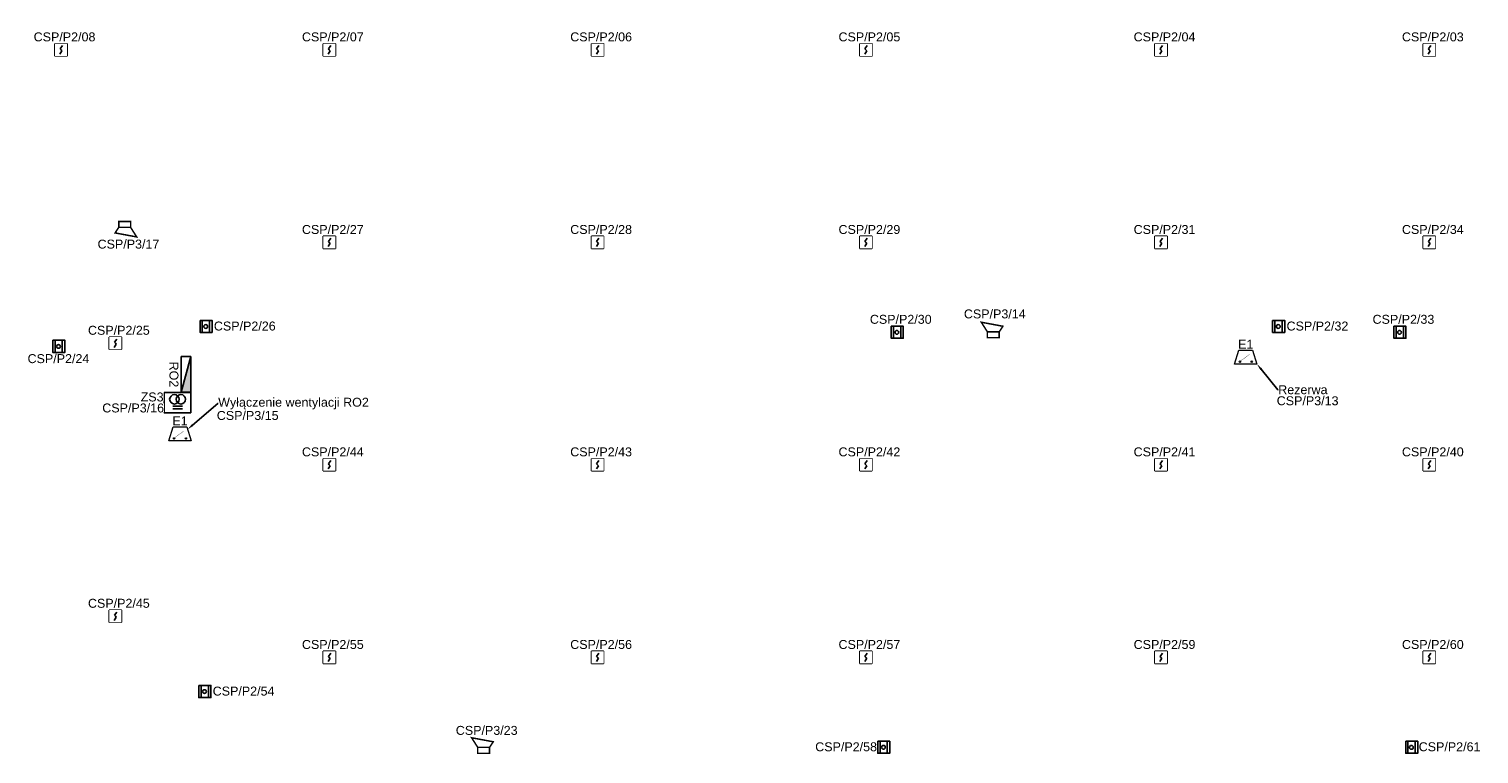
# Model space of a CAD drawing. Header units: millimetres. Extents: x 31144 to 89436, y 19352 to 26645.
# Tile 14 of 16: x 79719 to 82962, y 21390 to 23011. Entities that reach past the tile are written whole.
import ezdxf
from ezdxf import colors
from ezdxf.entities.mleader import LeaderData, LeaderLine
from ezdxf.enums import TextEntityAlignment as Align
from ezdxf.math import Vec2, Vec3

# ---------------------------------------------------------------- set-up
doc = ezdxf.new("R2010")
doc.units = ezdxf.units.MM
doc.header["$MEASUREMENT"] = 0
for name, color, linetype in [('! PT Rozdzielnice', 5, 'Continuous'), ('! PT SAP Czujki', 1, 'Continuous'), ('! PT SAP Moduły', 96, 'Continuous'), ('! PT SAP ROP', 1, 'Continuous'), ('! PT SAP Sygnalizatory', 6, 'Continuous'), ('!PT SSP ADRESY', 1, 'Continuous'), ('SSP_zasilacze_MERAWEX', 5, 'Continuous')]:
    doc.layers.add(name, color=color, linetype=linetype)
doc.styles.add('ARIAL', font='arial.ttf')

# ---------------------------------------------------------------- blocks, each defined once
blk = doc.blocks.new('SAP Czujka Optyczna')
blk.add_lwpolyline([(-270, 270), (0, 270), (0, 0), (-270, 0)], close=True)
blk.add_wipeout([(0, 270), (-270, 270), (-270, 0), (0, 0)])
for p, q in [((-162, 41), (-114, 115)), ((-104, 228), (-156, 156)), ((-156, 156), (-135, 135)), ((-114, 115), (-135, 135))]:
    blk.add_line(p, q)
blk = doc.blocks.new('SAP ROP')
blk.add_wipeout([(-270, 270), (-270, 0), (0, 0), (0, 270)])
blk.add_lwpolyline([(-270, 270), (-270, 0), (0, 0), (0, 270)], close=True)
at = {"flags": 128}
blk.add_lwpolyline([(-219, 0), (-219, 270), (-57, 270), (-57, 0), (-219, 0)], dxfattribs=at)
blk.add_circle((-143, 133), 42.1)
blk = doc.blocks.new('SAP Sygnalizator Wew')
at = {"const_width": 33.2}
for points in [[(-401, 347), (82, 257), (0, 133), (-265, 133)], [(-265, 133), (0, 133), (0, 0), (-265, 0)]]:
    blk.add_lwpolyline(points, close=True, dxfattribs=at)
blk = doc.blocks.new('Rozdzielnica m')
blk.add_hatch(color=256).paths.add_polyline_path([(40, 21.2), (-40, 21.2), (40, 0)])
blk.add_lwpolyline([(40, 0), (-40, 21.2)])
blk.add_lwpolyline([(-40, 21.2), (40, 21.2), (40, 0), (-40, 0)], close=True)
at = {"color": 7}
blk.add_attdef('NAZWA', (10.4, 31.2), '', height=20, dxfattribs=at)
blk = doc.blocks.new('SAP Moduł')
at = {"linetype": 'Continuous', "lineweight": 13}
for p, q in [((-500, 0), (-402, 310)), ((-402, 310), (-98, 310)), ((-98, 310), (0, 0))]:
    blk.add_line(p, q, dxfattribs=at)
blk.add_lwpolyline([(0, 0), (0, 0), (-500, 0)], dxfattribs=at)
at = {"linetype": 'ByBlock', "lineweight": 60, "const_width": 7.1}
blk.add_lwpolyline([(-372, 66), (-170, 214)], dxfattribs=at)
at = {"linetype": 'Continuous', "lineweight": 13}
for centre in [(-382, 54), (-117, 54)]:
    blk.add_circle(centre, 15.1, dxfattribs=at)
at = {"style": 'ARIAL', "flags": 8}
blk.add_attdef('NAZWA', text='', height=200, dxfattribs=at).set_placement((-250, 343), align=Align.CENTER)
blk = doc.blocks.new('SKD_ZASILACZ')
for p, q in [((-0.402, 0.149), (-0.188, 0.149)), ((-0.402, 0.091), (-0.188, 0.091))]:
    blk.add_line(p, q)
blk.add_lwpolyline([(-0.595, 0.456), (0, 0.456), (0, 0), (-0.595, 0)], close=True)
for centre in [(-0.367, 0.301), (-0.222, 0.301)]:
    blk.add_circle(centre, 0.105)

msp = doc.modelspace()

# ---------------------------------------------------------------- block references
at = {"layer": '! PT Rozdzielnice'}
ref = msp.add_blockref('Rozdzielnica m', (80059.7, 22238.4), dxfattribs=dict(at, rotation=270))
ref.add_attrib('NAZWA', 'RO2', dxfattribs={"layer": '0', "color": 7, "height": 20, "rotation": 270, "style": 'ARIAL'}).set_placement((80033.5, 22238.3), align=Align.CENTER)
at = {"layer": '! PT SAP Czujki', "xscale": 0.1, "yscale": 0.1, "zscale": 0.1}
for p in [(79804.4, 22950.8), (80404.4, 22950.8), (81004.4, 22950.8), (81604.4, 22950.8), (82264.4, 22950.8), (82864.4, 22950.8), (80404.4, 22520.2), (81004.4, 22520.2), (81604.4, 22520.2), (82264.4, 22520.2), (82864.4, 22520.2), (79925.9, 22294.7), (80404.4, 22022.8), (81004.4, 22022.8), (81604.4, 22022.8), (82264.4, 22022.8), (82864.4, 22022.8), (79925.9, 21684.3), (80404.4, 21592.2), (81004.4, 21592.2), (81604.4, 21592.2), (82264.4, 21592.2), (82864.4, 21592.2)]:
    msp.add_blockref('SAP Czujka Optyczna', p, dxfattribs=at)
at = {"layer": '! PT SAP Moduły', "xscale": 0.1, "yscale": 0.1, "zscale": 0.1}
for p in [(82465.5, 22261.5), (80082, 22090)]:
    msp.add_blockref('SAP Moduł', p, dxfattribs=at).add_auto_attribs({'NAZWA': 'E1'})
at = {"layer": '! PT SAP ROP', "xscale": 0.1, "yscale": 0.1, "zscale": 0.1}
for p in [(80128.8, 22332.2), (81674.6, 22319.2), (82527.6, 22332.2), (82798.7, 22319.2), (79799.5, 22287.7), (80126.1, 21515.9), (81644.4, 21391.2), (82825.1, 21391.1)]:
    msp.add_blockref('SAP ROP', p, dxfattribs=at)
at = {"layer": '! PT SAP Sygnalizatory', "xscale": 0.1, "yscale": 0.1, "zscale": 0.1, "rotation": 180}
msp.add_blockref('SAP Sygnalizator Wew', (79920.1, 22580.5), dxfattribs=at)
at = {"layer": '! PT SAP Sygnalizatory', "xscale": 0.1, "yscale": 0.1, "zscale": 0.1}
for p in [(81889.1, 22320.4), (80749.3, 21391.2)]:
    msp.add_blockref('SAP Sygnalizator Wew', p, dxfattribs=at)
at = {"layer": 'SSP_zasilacze_MERAWEX', "xscale": 100, "yscale": 100, "zscale": 100}
msp.add_blockref('SKD_ZASILACZ', (80081.1, 22152.6), dxfattribs=at)

# ---------------------------------------------------------------- texts
at = {"layer": '!PT SSP ADRESY', "color": 6, "insert": (82578.8, 22169.2), "char_height": 20, "attachment_point": 8, "style": 'ARIAL', "bg_fill": 3, "box_fill_scale": 1, "bg_fill_color": 256, "bg_fill_true_color": 13158600, "bg_fill_transparency": 0}
msp.add_mtext('CSP/P3/13', dxfattribs=at)

# ---------------------------------------------------------------- leaders
ml = msp.add_multileader_mtext('Standard')
ml.set_content('Wyłączenie wentylacji RO2', color=256, style='ARIAL')
ml.set_leader_properties()
ml.build(insert=Vec2(0, 0))
ml.multileader.update_dxf_attribs({"dogleg_length": 0.8, "arrow_head_size": 15})
ctx = ml.context
ctx.base_point, ctx.char_height, ctx.arrow_head_size, ctx.landing_gap_size, ctx.plane_origin = Vec3(80142.2, 22173.3), 20, 15, 0.2, Vec3(76081.7, 21973.4)
notes = []
notes.append((ctx, [(0, (1, 1, 0), (80141.4, 22173.3), (1, 0), 0.8, [(0, [(80073.9, 22115.5), (80141.4, 22173.3), (80141.4, 22173.3)], 0, [])])]))
ctx.mtext.insert, ctx.mtext.width = Vec3(80142.4, 22186.2), 348.911
for ctx, leaders in notes:
    for number, flags, end, landing, length, lines in leaders:
        leader = LeaderData()
        leader.index, (leader.has_last_leader_line, leader.has_dogleg_vector, leader.attachment_direction) = number, flags
        leader.last_leader_point, leader.dogleg_vector, leader.dogleg_length = Vec3(end), Vec3(landing), length
        for number, points, colour, breaks in lines:
            line = LeaderLine()
            line.index, line.vertices, line.color, line.breaks = number, Vec3.list(points), colors.encode_raw_color(colour), breaks
            leader.lines.append(line)
        ctx.leaders.append(leader)

# ---------------------------------------------------------------- next in the draw order: texts
at = {"layer": '!PT SSP ADRESY', "char_height": 20, "attachment_point": 8, "style": 'ARIAL', "bg_fill": 3, "box_fill_scale": 1, "bg_fill_color": 256, "bg_fill_true_color": 13158600, "bg_fill_transparency": 0}
for s, insert in [('CSP/P2/08', (79798.8, 22982.9)), ('CSP/P2/07', (80398.8, 22982.9)), ('CSP/P2/06', (80998.8, 22982.9)), ('CSP/P2/05', (81598.8, 22982.9)), ('CSP/P2/04', (82258.8, 22982.9)), ('CSP/P2/03', (82858.8, 22982.9)), ('CSP/P2/27', (80398.8, 22552.2)), ('CSP/P2/28', (80998.8, 22552.2)), ('CSP/P2/29', (81598.8, 22552.2)), ('CSP/P2/31', (82258.8, 22552.2)), ('CSP/P2/34', (82858.8, 22552.2)), ('CSP/P2/30', (81668.9, 22351.3)), ('CSP/P2/33', (82793.1, 22351.3)), ('CSP/P2/25', (79920.3, 22326.8)), ('CSP/P2/26', (80201.9, 22336.3)), ('CSP/P2/32', (82600.8, 22336.3)), ('CSP/P2/24', (79785.2, 22263.4)), ('CSP/P2/44', (80398.8, 22054.9)), ('CSP/P2/43', (80998.8, 22054.9)), ('CSP/P2/42', (81598.8, 22054.9)), ('CSP/P2/41', (82258.8, 22054.9)), ('CSP/P2/40', (82858.8, 22054.9)), ('CSP/P2/45', (79920.3, 21716.3)), ('CSP/P2/55', (80398.8, 21624.2)), ('CSP/P2/56', (80998.8, 21624.2)), ('CSP/P2/57', (81598.8, 21624.2)), ('CSP/P2/59', (82258.8, 21624.2)), ('CSP/P2/60', (82858.8, 21624.2)), ('CSP/P2/54', (80199.2, 21520)), ('CSP/P2/58', (81546.7, 21395.4)), ('CSP/P2/61', (82896.3, 21395.5))]:
    msp.add_mtext(s, dxfattribs=dict(at, insert=insert))
at = {"layer": '!PT SSP ADRESY', "color": 6, "char_height": 20, "attachment_point": 8, "style": 'ARIAL', "bg_fill": 3, "box_fill_scale": 1, "bg_fill_color": 256, "bg_fill_true_color": 13158600, "bg_fill_transparency": 0}
for s, insert in [('CSP/P3/17', (79941.8, 22519.5)), ('CSP/P3/14', (81879.2, 22363.4)), ('CSP/P3/15', (80208.4, 22136.3)), ('CSP/P3/23', (80742.9, 21432.1))]:
    msp.add_mtext(s, dxfattribs=dict(at, insert=insert))
at = {"layer": 'SSP_zasilacze_MERAWEX', "insert": (79994.7, 22177.7), "char_height": 20, "attachment_point": 8, "style": 'ARIAL', "bg_fill": 3, "box_fill_scale": 1, "bg_fill_color": 256, "bg_fill_true_color": 13158600, "bg_fill_transparency": 0}
msp.add_mtext('ZS3', dxfattribs=at)

# ---------------------------------------------------------------- next in the draw order: leaders
ml = msp.add_multileader_mtext('Standard')
ml.set_content('Rezerwa', color=256, style='ARIAL')
ml.set_leader_properties()
ml.build(insert=Vec2(0, 0))
ml.multileader.update_dxf_attribs({"dogleg_length": 0.8, "arrow_head_size": 15})
ctx = ml.context
ctx.base_point, ctx.char_height, ctx.arrow_head_size, ctx.landing_gap_size, ctx.plane_origin = Vec3(82512.9, 22204.1), 20, 15, 0.2, Vec3(78473.3, 22119.4)
notes = []
notes.append((ctx, [(0, (1, 1, 0), (82512.1, 22204.1), (1, 0), 0.8, [(0, [(82465.5, 22261.5), (82512.1, 22204.1), (82512.1, 22204.1)], 0, [])])]))
ctx.mtext.insert, ctx.mtext.width = Vec3(82513.1, 22214.2), 348.911
for ctx, leaders in notes:
    for number, flags, end, landing, length, lines in leaders:
        leader = LeaderData()
        leader.index, (leader.has_last_leader_line, leader.has_dogleg_vector, leader.attachment_direction) = number, flags
        leader.last_leader_point, leader.dogleg_vector, leader.dogleg_length = Vec3(end), Vec3(landing), length
        for number, points, colour, breaks in lines:
            line = LeaderLine()
            line.index, line.vertices, line.color, line.breaks = number, Vec3.list(points), colors.encode_raw_color(colour), breaks
            leader.lines.append(line)
        ctx.leaders.append(leader)

# ---------------------------------------------------------------- next in the draw order: texts
at = {"layer": '!PT SSP ADRESY', "color": 6, "insert": (79952.3, 22153.1), "char_height": 20, "attachment_point": 8, "style": 'ARIAL', "bg_fill": 3, "box_fill_scale": 1, "bg_fill_color": 256, "bg_fill_true_color": 13158600, "bg_fill_transparency": 0}
msp.add_mtext('CSP/P3/16', dxfattribs=at)

doc.saveas('drawing.dxf')
